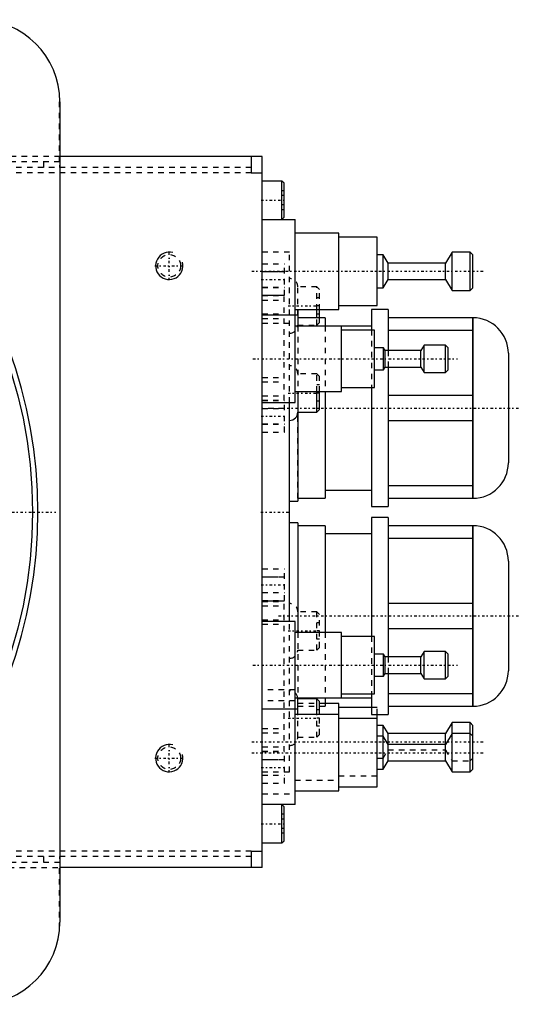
# Model space of a CAD drawing. Extents: x -702 to 174, y -90 to 90.
# Tile 14 of 14: x 83 to 174, y -90 to 90. Entities that reach past the tile are written whole.
import ezdxf

# ---------------------------------------------------------------- set-up
doc = ezdxf.new("R2010")
doc.units = 0
doc.linetypes.add('CENTER', pattern=[1.5, 0.45, -0.5, 0.05, -0.5])
doc.linetypes.add('DASHED', pattern=[2, 1, -1])
for name, color, linetype in [('AM_0', 7, 'CONTINUOUS'), ('AM_10', 7, 'CONTINUOUS'), ('AM_3', 7, 'DASHED'), ('AM_7', 7, 'CENTER')]:
    doc.layers.add(name, color=color, linetype=linetype)

msp = doc.modelspace()

# ---------------------------------------------------------------- linework, layer by layer
at = {"layer": 'AM_0', "color": 7, "linetype": 'CONTINUOUS'}
for p, q in [((90, 75), (90, -75)), ((127, 65), (90, 65)), ((125, 65), (125, 62)), ((127, -65), (127, 65)), ((125, 62), (127, 62)), ((130.6, 60.5), (127, 60.5)), ((131, 60.1), (130.6, 60.5)), ((130.6, 53.5), (130.6, 60.5)), ((131, 53.9), (131, 60.1)), ((127, 53.5), (133, 53.5)), ((130.6, 53.5), (131, 53.9)), ((133, 20), (133, 53.5)), ((141, 51), (133, 51)), ((141, 37), (141, 51)), ((148, 50.25), (141, 50.25)), ((148, 37.75), (148, 50.25)), ((149.1, 47), (148, 47)), ((150, 45.5), (149.1, 47)), ((149.1, 41), (149.1, 47)), ((161.7, 47.5), (160.5, 45.5)), ((165, 47.5), (161.7, 47.5)), ((161.7, 40.5), (161.7, 47.5)), ((165.5, 47), (165, 47.5)), ((165, 40.5), (165, 47.5)), ((165.5, 41), (165.5, 47)), ((160.5, 45.5), (150, 45.5)), ((150, 42.5), (150, 45.5)), ((160.5, 42.5), (160.5, 45.5)), ((149.1, 41), (150, 42.5)), ((150, 42.5), (160.5, 42.5)), ((160.5, 42.5), (161.7, 40.5)), ((148, 41), (149.1, 41)), ((161.7, 40.5), (165, 40.5)), ((165, 40.5), (165.5, 41)), ((133.5, 36), (127, 36)), ((133, 37), (141, 37)), ((133.5, 37), (133.5, 34)), ((137, 35.5), (137, 37)), ((137.5, 35.5), (137.5, 37)), ((141, 37.75), (148, 37.75)), ((150, 37), (147, 37)), ((147, 37), (147, 33.27)), ((150, 37), (150, 29.51)), ((138.5, 35.5), (133.5, 35.5)), ((138.5, 35.5), (138.5, 34.02)), ((165.51, 35.5), (150, 35.5)), ((165.47, 35.5), (165.47, 2.5)), ((165.51, 35.5), (165.51, 2.5)), ((147, 34), (133, 34)), ((141.5, 22), (141.5, 34)), ((147.5, 33.25), (141.5, 33.25)), ((147.5, 22.75), (147.5, 33.25)), ((150, 33.23), (165.47, 33.23)), ((149.2, 30), (147.5, 30)), ((149.5, 29.5), (149.2, 30)), ((149.2, 26), (149.2, 30)), ((156, 29.5), (149.5, 29.5)), ((149.5, 26.5), (149.5, 29.5)), ((156.6, 30.5), (156, 29.5)), ((156, 26.5), (156, 29.5)), ((160.5, 30.5), (156.6, 30.5)), ((156.6, 25.5), (156.6, 30.5)), ((161, 30), (160.5, 30.5)), ((160.5, 25.5), (160.5, 30.5)), ((161, 26), (161, 30)), ((172, 29.01), (172, 8.99)), ((147.5, 26), (149.2, 26)), ((149.2, 26), (149.5, 26.5)), ((149.5, 26.5), (156, 26.5)), ((150, 26.51), (150, 1)), ((156, 26.5), (156.6, 25.5)), ((156.6, 25.5), (160.5, 25.5)), ((160.5, 25.5), (161, 26)), ((133, 22), (141.5, 22)), ((133.5, 22), (133.5, 2)), ((137, 18.25), (137, 22)), ((137.5, 18.75), (137.5, 22)), ((138.5, 22), (138.5, 2.5)), ((141.5, 22.75), (147.5, 22.75)), ((147, 22.75), (147, 1)), ((127, 20), (133, 20)), ((132, -20.02), (132, 20.02)), ((165.47, 21.27), (150, 21.27)), ((133.5, 18.25), (137, 18.25)), ((137, 18.25), (137.5, 18.75)), ((150, 16.73), (165.47, 16.73)), ((138.5, 4), (147, 4)), ((165.47, 4.77), (150, 4.77)), ((132, 2), (133.5, 2)), ((133.5, 2.5), (138.5, 2.5)), ((150, 2.5), (165.51, 2.5)), ((147, 1), (150, 1)), ((150, -1), (147, -1)), ((147, -1), (147, -22.75)), ((150, -1), (150, -26.51)), ((133.5, -2), (132, -2)), ((133.5, -2), (133.5, -22)), ((138.5, -2.5), (133.5, -2.5)), ((138.5, -2.5), (138.5, -22)), ((165.51, -2.5), (150, -2.5)), ((165.47, -2.5), (165.47, -35.5)), ((165.51, -2.5), (165.51, -35.5)), ((147, -4), (138.5, -4)), ((150, -4.77), (165.47, -4.77)), ((172, -8.99), (172, -29.01)), ((165.47, -16.73), (150, -16.73)), ((133, -20), (127, -20)), ((133, -53.5), (133, -20)), ((150, -21.27), (165.47, -21.27)), ((141.5, -22), (133, -22)), ((141.5, -34), (141.5, -22)), ((147.5, -22.75), (141.5, -22.75)), ((147.5, -33.25), (147.5, -22.75)), ((149.2, -26), (147.5, -26)), ((149.5, -26.5), (149.2, -26)), ((149.2, -30), (149.2, -26)), ((156, -26.5), (149.5, -26.5)), ((149.5, -29.5), (149.5, -26.5)), ((156.6, -25.5), (156, -26.5)), ((156, -29.5), (156, -26.5)), ((160.5, -25.5), (156.6, -25.5)), ((156.6, -30.5), (156.6, -25.5)), ((161, -26), (160.5, -25.5)), ((160.5, -30.5), (160.5, -25.5)), ((161, -30), (161, -26)), ((147.5, -30), (149.2, -30)), ((149.2, -30), (149.5, -29.5)), ((149.5, -29.5), (156, -29.5)), ((150, -29.51), (150, -37)), ((156, -29.5), (156.6, -30.5)), ((156.6, -30.5), (160.5, -30.5)), ((160.5, -30.5), (161, -30)), ((133, -34), (147, -34)), ((133.5, -37), (133.5, -34)), ((137, -34.17), (133.5, -34.17)), ((137.5, -34.67), (137, -34.17)), ((137, -37), (137, -34.17)), ((138.5, -34.02), (138.5, -35.5)), ((141.5, -33.25), (147.5, -33.25)), ((147, -33.27), (147, -37)), ((165.47, -33.23), (150, -33.23)), ((127, -36), (133, -36)), ((137.5, -37), (137.5, -34.67)), ((137.5, -35.5), (138.5, -35.5)), ((141, -35), (138.5, -35)), ((141, -51), (141, -35)), ((147, -35.75), (141, -35.75)), ((150, -35.5), (165.51, -35.5)), ((141, -37), (133, -37)), ((148, -37.75), (141, -37.75)), ((147, -37), (150, -37)), ((148, -50.25), (148, -36.99)), ((149.1, -39), (148, -39)), ((150, -40.5), (149.1, -39)), ((149.1, -47), (149.1, -39)), ((161.7, -38.5), (160.5, -40.5)), ((165, -38.5), (161.7, -38.5)), ((161.7, -47.5), (161.7, -38.5)), ((165.5, -39), (165, -38.5)), ((165, -47.5), (165, -38.5)), ((165.5, -47), (165.5, -39)), ((149.1, -41), (148, -41)), ((150, -42.5), (149.1, -41)), ((160.5, -40.5), (150, -40.5)), ((150, -45.5), (150, -40.5)), ((161.7, -40.5), (160.5, -42.5)), ((160.5, -45.5), (160.5, -40.5)), ((165, -40.5), (161.7, -40.5)), ((165.5, -41), (165, -40.5)), ((160.5, -42.5), (150, -42.5)), ((149.1, -47), (150, -45.5)), ((150, -45.5), (160.5, -45.5)), ((160.5, -45.5), (161.7, -47.5)), ((148, -47), (149.1, -47)), ((161.7, -47.5), (165, -47.5)), ((165, -47.5), (165.5, -47)), ((141, -50.25), (148, -50.25)), ((133, -51), (141, -51)), ((133, -53.5), (127, -53.5)), ((131, -53.9), (130.6, -53.5)), ((130.6, -60.5), (130.6, -53.5)), ((131, -60.1), (131, -53.9)), ((127, -60.5), (130.6, -60.5)), ((130.6, -60.5), (131, -60.1)), ((125, -62), (125, -65)), ((125, -62), (127, -62)), ((127, -65), (90, -65))]:
    msp.add_line(p, q, dxfattribs=at)
msp.add_circle((0, 0), 85, dxfattribs=at)
for centre, radius, start, end in [((75, 75), 15, 0, 90), ((0, 0), 86, 280.3833, 79.6167), ((165.51, 29.01), 6.49, 0, 90), ((132, 18.25), 1.5, 270, 0), ((165.51, 8.99), 6.49, 270, 0), ((165.51, -8.99), 6.49, 0, 90), ((165.51, -29.01), 6.49, 270, 0), ((132, -34.17), 1.5, 0, 6.5884), ((75, -75), 15, 270, 0)]:
    msp.add_arc(centre, radius, start, end, dxfattribs=at)
at = {"layer": 'AM_10', "color": 7, "linetype": 'CONTINUOUS'}
for centre in [(110, 45), (110, -45)]:
    msp.add_arc(centre, 2.5, 75, 15, dxfattribs=at)
at = {"layer": 'AM_3', "color": 6, "linetype": 'DASHED'}
for p, q in [((89.96, 64), (89.96, 76.12)), ((90, 65), (46.64, 65)), ((125, 63), (50.91, 63)), ((89.96, 64), (77, 64)), ((87, 64), (87, 63)), ((125, 62), (50.56, 62)), ((130.5, 58.73), (130.5, 55.27)), ((131, 58.73), (130.5, 58.73)), ((131, 57.87), (130.5, 57.87)), ((131, 56.13), (130.5, 56.13)), ((131, 55.27), (130.5, 55.27)), ((132, 47.5), (127, 47.5)), ((132, 20.02), (132, 47.5)), ((127, 45.39), (131.1, 45.39)), ((131.1, 39.61), (131.1, 45.39)), ((127, 43.94), (131.1, 43.94)), ((131.1, 43.9), (127, 43.9)), ((127, 41.1), (131.1, 41.1)), ((127, 41.06), (131.1, 41.06)), ((127, 39.61), (131.1, 39.61)), ((137, 41.17), (133.5, 41.17)), ((133.5, 36), (133.5, 41.17)), ((137.5, 40.67), (137, 41.17)), ((137, 37), (137, 41.17)), ((137.5, 37), (137.5, 40.67)), ((131, 39.6), (127, 39.6)), ((127, 39.55), (131, 39.55)), ((127, 38.75), (131, 38.75)), ((131, 20.4), (131, 39.6)), ((137.5, 39.17), (137, 39.17)), ((127, 36.2), (131, 36.2)), ((137.5, 37.67), (137, 37.67)), ((137.5, 36.17), (137, 36.17)), ((127, 35.4), (131, 35.4)), ((127, 34.5), (133, 34.5)), ((137, 34.17), (137, 35.5)), ((137, 34.17), (137.5, 34.67)), ((137.5, 34.67), (137.5, 35.5)), ((133.5, 34.17), (137, 34.17)), ((133.5, 34), (133.5, 22)), ((138.5, 34.02), (138.5, 22)), ((147, 33.27), (147, 22.75)), ((150, 29.51), (150, 26.51)), ((137, 25.25), (133.5, 25.25)), ((137.5, 24.75), (137, 25.25)), ((137, 22), (137, 25.25)), ((127, 24.6), (131, 24.6)), ((127, 23.8), (131, 23.8)), ((137.5, 22), (137.5, 24.75)), ((137.5, 23.25), (137, 23.25)), ((137.5, 21.75), (137, 21.75)), ((127, 21.25), (131, 21.25)), ((127, 20.45), (131, 20.45)), ((127, 20.4), (131, 20.4)), ((127, 20.39), (131.1, 20.39)), ((131.1, 14.61), (131.1, 20.39)), ((137.5, 20.25), (137, 20.25)), ((127, 18.94), (131.1, 18.94)), ((131.1, 18.9), (127, 18.9)), ((133.5, 2.5), (133.5, 18.25)), ((127, 16.1), (131.1, 16.1)), ((127, 16.06), (131.1, 16.06)), ((127, 14.61), (131.1, 14.61)), ((127, -10.41), (131.1, -10.41)), ((131.1, -16.19), (131.1, -10.41)), ((127, -11.86), (131.1, -11.86)), ((131.1, -11.9), (127, -11.9)), ((127, -14.7), (131.1, -14.7)), ((127, -14.74), (131.1, -14.74)), ((127, -16.19), (131.1, -16.19)), ((131, -16.3), (127, -16.3)), ((127, -16.35), (131, -16.35)), ((127, -17.15), (131, -17.15)), ((131, -43.8), (131, -16.3)), ((127, -19.7), (131, -19.7)), ((137, -18.25), (133.5, -18.25)), ((137.5, -18.75), (137, -18.25)), ((137, -25.25), (137, -18.25)), ((137.5, -24.75), (137.5, -18.75)), ((127, -20.5), (131, -20.5)), ((132, -47.5), (132, -20.02)), ((137.5, -20.25), (137, -20.25)), ((133.5, -22), (133.5, -34)), ((137.5, -21.75), (137, -21.75)), ((137.5, -23.25), (137, -23.25)), ((138.5, -22), (138.5, -34.02)), ((147, -22.75), (147, -33.27)), ((137, -25.25), (137.5, -24.75)), ((133.5, -25.25), (137, -25.25)), ((150, -26.51), (150, -29.51)), ((133, -32.5), (127, -32.5)), ((133, -34.5), (127, -34.5)), ((138.5, -35), (133, -35)), ((133, -36), (133.5, -36)), ((133.5, -35.5), (137.5, -35.5)), ((148, -35.75), (147, -35.75)), ((148, -36.99), (148, -35.75)), ((133.5, -41.17), (133.5, -37)), ((137.5, -36.17), (137, -36.17)), ((137, -41.17), (137, -37)), ((137.5, -37.67), (137, -37.67)), ((137.5, -40.67), (137.5, -37)), ((127, -39.6), (131, -39.6)), ((137.5, -39.17), (137, -39.17)), ((127, -40.4), (131, -40.4)), ((133.5, -41.17), (137, -41.17)), ((137, -41.17), (137.5, -40.67)), ((127, -42.95), (131, -42.95)), ((127, -43.75), (131, -43.75)), ((127, -43.8), (131, -43.8)), ((127, -43.81), (131.1, -43.81)), ((131.1, -49.59), (131.1, -43.81)), ((148, -45), (149.1, -45)), ((149.1, -45), (150, -43.5)), ((150, -43.5), (160.5, -43.5)), ((160.5, -43.5), (161.7, -45.5)), ((165, -45.5), (165.5, -45)), ((127, -45.26), (131.1, -45.26)), ((131.1, -45.3), (127, -45.3)), ((161.7, -45.5), (165, -45.5)), ((127, -47.5), (132, -47.5)), ((127, -48.1), (131.1, -48.1)), ((127, -48.14), (131.1, -48.14)), ((141, -48.25), (148, -48.25)), ((127, -49.59), (131.1, -49.59)), ((133, -49), (141, -49)), ((127, -51.5), (133, -51.5)), ((130.5, -55.27), (130.5, -58.73)), ((131, -55.27), (130.5, -55.27)), ((131, -56.13), (130.5, -56.13)), ((131, -57.87), (130.5, -57.87)), ((131, -58.73), (130.5, -58.73)), ((125, -62), (50.56, -62)), ((125, -63), (50.91, -63)), ((87, -63), (87, -64)), ((77, -64), (89.96, -64)), ((89.96, -76.12), (89.96, -64)), ((46.64, -65), (90, -65))]:
    msp.add_line(p, q, dxfattribs=at)
for points in [[(90, 64.32, 0), (90, 64.29, 0), (90, 64.23, 0), (90, 64.17, 0), (90, 64.14, 0), (90, 64.11, 0), (89.99, 64.04, 0), (89.99, 63.97, 0), (89.99, 63.9, 0), (89.98, 63.83, 0), (89.98, 63.75, 0), (89.98, 63.71, 0), (89.98, 63.67, 0), (89.97, 63.6, 0), (89.97, 63.52, 0), (89.97, 63.44, 0), (89.96, 63.36, 0), (89.96, 63.28, 0), (89.96, 63.24, 0), (89.96, 63.2, 0), (89.96, 63.12, 0), (89.96, 63.04, 0), (89.96, 63, 0)], [(89.96, -63, 0), (89.96, -63.04, 0), (89.96, -63.12, 0), (89.96, -63.2, 0), (89.96, -63.24, 0), (89.96, -63.28, 0), (89.96, -63.36, 0), (89.97, -63.44, 0), (89.97, -63.52, 0), (89.97, -63.6, 0), (89.98, -63.67, 0), (89.98, -63.71, 0), (89.98, -63.75, 0), (89.98, -63.83, 0), (89.99, -63.9, 0), (89.99, -63.97, 0), (89.99, -64.04, 0), (90, -64.11, 0), (90, -64.14, 0), (90, -64.17, 0), (90, -64.23, 0), (90, -64.29, 0), (90, -64.32, 0)]]:
    msp.add_polyline3d(points, dxfattribs=at)
for centre in [(110, 45), (110, -45)]:
    msp.add_circle(centre, 2.07, dxfattribs=at)
for centre, start, end in [((132, 41.17), 0, 90), ((132, 34.17), 270, 0), ((132, 25.25), 0, 90), ((132, -18.25), 0, 90), ((132, -25.25), 270, 0), ((132, -34.17), 6.5884, 90), ((132, -41.17), 270, 0)]:
    msp.add_arc(centre, 1.5, start, end, dxfattribs=at)
at = {"layer": 'AM_7', "color": 4, "linetype": 'CENTER'}
for p, q in [((126.8, 57), (131.2, 57)), ((110, 42.37), (110, 47.63)), ((107.38, 45), (112.62, 45)), ((125.08, 44), (167.43, 44)), ((126.8, 42.5), (131.31, 42.5)), ((131.72, 37.67), (137.78, 37.67)), ((125.3, 28), (162.7, 28)), ((131.72, 21.75), (137.78, 21.75)), ((130, 19), (174, 19)), ((126.8, 17.5), (131.31, 17.5)), ((-89.25, 0), (89.25, 0)), ((126.75, 0), (132.25, 0)), ((126.8, -13.3), (131.31, -13.3)), ((130, -19), (174, -19)), ((131.72, -21.75), (137.78, -21.75)), ((125.3, -28), (162.7, -28)), ((131.72, -37.67), (137.78, -37.67)), ((110, -47.63), (110, -42.37)), ((125.08, -42), (167.43, -42)), ((107.38, -45), (112.62, -45)), ((125.08, -44), (167.43, -44)), ((126.8, -46.7), (131.31, -46.7)), ((126.8, -57), (131.2, -57))]:
    msp.add_line(p, q, dxfattribs=at)

doc.saveas('drawing.dxf')
